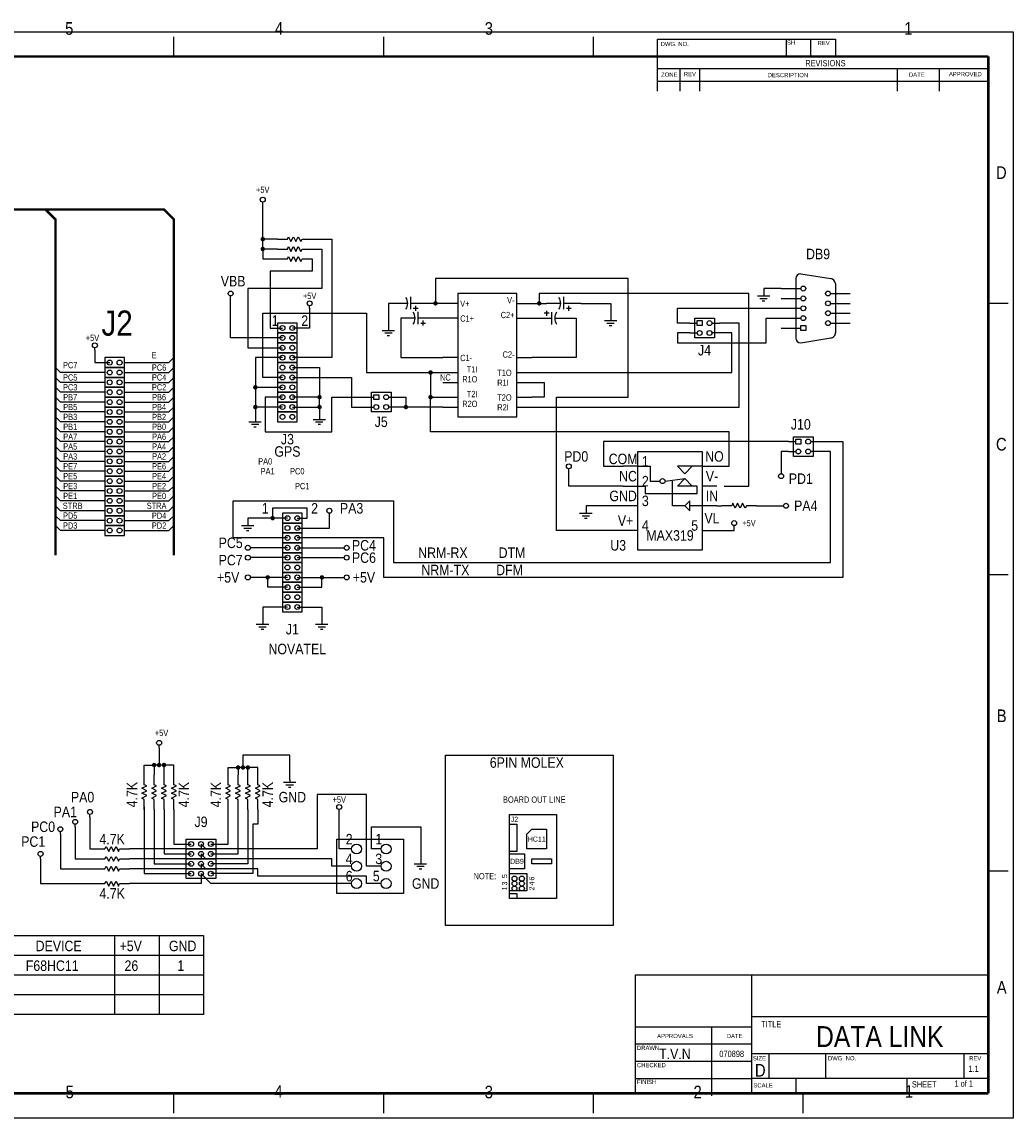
# Model space of a CAD drawing. Extents: x 0 to 3.4, y 0 to 2.22.
# Tile 2 of 2: x 1.39 to 3.4, y 0 to 2.22. Entities that reach past the tile are written whole.
import ezdxf
from ezdxf.enums import TextEntityAlignment as Align

# ---------------------------------------------------------------- set-up
doc = ezdxf.new("R2010")
doc.units = 0
for name, color, linetype in [('BUS', 2, 'CONTINUOUS'), ('NETNAM', 4, 'CONTINUOUS'), ('OUTLIN', 5, 'CONTINUOUS'), ('PINNAM', 6, 'CONTINUOUS'), ('WIRES', 1, 'CONTINUOUS')]:
    doc.layers.add(name, color=color, linetype=linetype)

msp = doc.modelspace()

# ---------------------------------------------------------------- linework, layer by layer
at = {"layer": 'BUS'}
for points in [[(1.88, 1.85), (1.88, 1.855)], [(1.91, 1.78), (1.93, 1.78), (1.932, 1.785), (1.937, 1.775), (1.942, 1.785), (1.947, 1.775), (1.952, 1.785), (1.957, 1.775), (1.96, 1.78), (1.98, 1.78)], [(1.91, 1.76), (1.93, 1.76), (1.932, 1.765), (1.937, 1.755), (1.942, 1.765), (1.947, 1.755), (1.952, 1.765), (1.957, 1.755), (1.96, 1.76), (1.98, 1.76)], [(1.91, 1.74), (1.93, 1.74), (1.932, 1.745), (1.937, 1.735), (1.942, 1.745), (1.947, 1.735), (1.952, 1.745), (1.957, 1.735), (1.96, 1.74), (1.98, 1.74)], [(2.97, 1.71), (3.031, 1.7)], [(2.96, 1.7), (2.96, 1.58)], [(3.04, 1.69), (3.04, 1.59)], [(1.815, 1.66), (1.815, 1.665)], [(2.275, 1.42), (2.395, 1.42), (2.395, 1.67), (2.275, 1.67), (2.275, 1.42)], [(2.882, 1.665), (2.907, 1.665)], [(2.895, 1.67), (2.895, 1.665)], [(2.93, 1.68), (2.97, 1.68)], [(3.03, 1.67), (3.07, 1.67)], [(1.975, 1.64), (1.975, 1.645)], [(2.174, 1.65), (2.145, 1.65)], [(2.18, 1.638), (2.18, 1.663)], [(2.215, 1.65), (2.18, 1.65)], [(2.19, 1.635), (2.19, 1.645)], [(2.275, 1.65), (2.245, 1.65)], [(2.395, 1.65), (2.425, 1.65)], [(2.484, 1.65), (2.455, 1.65)], [(2.49, 1.638), (2.49, 1.663)], [(2.525, 1.65), (2.49, 1.65)], [(2.5, 1.635), (2.5, 1.645)], [(2.887, 1.66), (2.902, 1.66)], [(2.892, 1.655), (2.897, 1.655)], [(2.93, 1.66), (2.97, 1.66)], [(3.03, 1.65), (3.07, 1.65)], [(2.185, 1.64), (2.195, 1.64)], [(2.195, 1.608), (2.195, 1.633)], [(2.46, 1.63), (2.45, 1.63)], [(2.455, 1.635), (2.455, 1.625)], [(2.465, 1.632), (2.465, 1.607)], [(2.495, 1.64), (2.505, 1.64)], [(2.93, 1.64), (2.97, 1.64)], [(3.03, 1.63), (3.07, 1.63)], [(1.95, 1.59), (1.95, 1.61), (1.91, 1.61), (1.91, 1.59), (1.95, 1.59)], [(2.135, 1.6), (2.135, 1.595)], [(2.189, 1.62), (2.16, 1.62)], [(2.23, 1.62), (2.195, 1.62)], [(2.2, 1.61), (2.21, 1.61)], [(2.205, 1.605), (2.205, 1.615)], [(2.275, 1.62), (2.245, 1.62)], [(2.395, 1.62), (2.425, 1.62)], [(2.43, 1.62), (2.465, 1.62)], [(2.471, 1.62), (2.5, 1.62)], [(2.572, 1.615), (2.597, 1.615)], [(2.577, 1.61), (2.592, 1.61)], [(2.582, 1.605), (2.587, 1.605)], [(2.585, 1.62), (2.585, 1.615)], [(2.745, 1.61), (2.76, 1.61)], [(2.755, 1.62), (2.795, 1.62), (2.795, 1.58), (2.755, 1.58), (2.755, 1.62)], [(2.79, 1.61), (2.805, 1.61)], [(2.93, 1.62), (2.97, 1.62)], [(2.93, 1.6), (2.97, 1.6)], [(3.03, 1.61), (3.07, 1.61)], [(1.95, 1.57), (1.95, 1.59), (1.91, 1.59), (1.91, 1.57), (1.95, 1.57)], [(2.122, 1.595), (2.147, 1.595)], [(2.127, 1.59), (2.142, 1.59)], [(2.132, 1.585), (2.137, 1.585)], [(2.745, 1.59), (2.76, 1.59)], [(2.805, 1.59), (2.79, 1.59)], [(2.97, 1.57), (3.031, 1.58)], [(1.54, 1.555), (1.54, 1.56)], [(1.95, 1.55), (1.95, 1.57), (1.91, 1.57), (1.91, 1.55), (1.95, 1.55)], [(1.6, 1.52), (1.6, 1.54), (1.56, 1.54), (1.56, 1.52), (1.6, 1.52)], [(1.95, 1.53), (1.95, 1.55), (1.91, 1.55), (1.91, 1.53), (1.95, 1.53)], [(2.275, 1.54), (2.245, 1.54)], [(2.395, 1.54), (2.425, 1.54)], [(1.6, 1.5), (1.6, 1.52), (1.56, 1.52), (1.56, 1.5), (1.6, 1.5)], [(1.95, 1.51), (1.95, 1.53), (1.91, 1.53), (1.91, 1.51), (1.95, 1.51)], [(1.95, 1.49), (1.95, 1.51), (1.91, 1.51), (1.91, 1.49), (1.95, 1.49)], [(2.245, 1.51), (2.275, 1.51)], [(2.395, 1.51), (2.425, 1.51)], [(1.6, 1.48), (1.6, 1.5), (1.56, 1.5), (1.56, 1.48), (1.6, 1.48)], [(1.95, 1.47), (1.95, 1.49), (1.91, 1.49), (1.91, 1.47), (1.95, 1.47)], [(2.245, 1.49), (2.275, 1.49)], [(2.395, 1.49), (2.425, 1.49)], [(1.6, 1.46), (1.6, 1.48), (1.56, 1.48), (1.56, 1.46), (1.6, 1.46)], [(1.95, 1.45), (1.95, 1.47), (1.91, 1.47), (1.91, 1.45), (1.95, 1.45)], [(2.1, 1.47), (2.14, 1.47), (2.14, 1.43), (2.1, 1.43), (2.1, 1.47)], [(1.6, 1.44), (1.6, 1.46), (1.56, 1.46), (1.56, 1.44), (1.6, 1.44)], [(1.95, 1.43), (1.95, 1.45), (1.91, 1.45), (1.91, 1.43), (1.95, 1.43)], [(2.09, 1.46), (2.105, 1.46)], [(2.135, 1.46), (2.15, 1.46)], [(2.245, 1.46), (2.275, 1.46)], [(2.395, 1.46), (2.425, 1.46)], [(1.6, 1.42), (1.6, 1.44), (1.56, 1.44), (1.56, 1.42), (1.6, 1.42)], [(1.95, 1.41), (1.95, 1.43), (1.91, 1.43), (1.91, 1.41), (1.95, 1.41)], [(2.09, 1.44), (2.105, 1.44)], [(2.15, 1.44), (2.135, 1.44)], [(2.245, 1.44), (2.275, 1.44)], [(2.395, 1.44), (2.425, 1.44)], [(1.6, 1.4), (1.6, 1.42), (1.56, 1.42), (1.56, 1.4), (1.6, 1.4)], [(1.6, 1.38), (1.6, 1.4), (1.56, 1.4), (1.56, 1.38), (1.6, 1.38)], [(1.852, 1.41), (1.877, 1.41)], [(1.857, 1.405), (1.872, 1.405)], [(1.862, 1.4), (1.867, 1.4)], [(1.865, 1.415), (1.865, 1.41)], [(1.982, 1.415), (2.007, 1.415)], [(1.987, 1.41), (2.002, 1.41)], [(1.992, 1.405), (1.997, 1.405)], [(1.995, 1.42), (1.995, 1.415)], [(1.6, 1.36), (1.6, 1.38), (1.56, 1.38), (1.56, 1.36), (1.6, 1.36)], [(2.955, 1.38), (2.995, 1.38), (2.995, 1.34), (2.955, 1.34), (2.955, 1.38)], [(1.6, 1.34), (1.6, 1.36), (1.56, 1.36), (1.56, 1.34), (1.6, 1.34)], [(2.945, 1.37), (2.96, 1.37)], [(2.99, 1.37), (3.005, 1.37)], [(1.6, 1.32), (1.6, 1.34), (1.56, 1.34), (1.56, 1.32), (1.6, 1.32)], [(2.945, 1.35), (2.96, 1.35)], [(3.005, 1.35), (2.99, 1.35)], [(1.6, 1.3), (1.6, 1.32), (1.56, 1.32), (1.56, 1.3), (1.6, 1.3)], [(2.5, 1.31), (2.5, 1.315)], [(2.64, 1.32), (2.61, 1.32)], [(2.64, 1.32), (2.665, 1.32), (2.665, 1.305)], [(2.73, 1.32), (2.72, 1.32), (2.735, 1.305), (2.75, 1.32)], [(2.77, 1.32), (2.73, 1.32)], [(2.77, 1.32), (2.8, 1.32)], [(2.93, 1.31), (2.93, 1.305)], [(1.6, 1.28), (1.6, 1.3), (1.56, 1.3), (1.56, 1.28), (1.6, 1.28)], [(2.665, 1.305), (2.665, 1.29), (2.685, 1.29)], [(2.695, 1.29), (2.735, 1.295)], [(2.735, 1.24), (2.71, 1.24), (2.71, 1.29)], [(2.72, 1.28), (2.735, 1.295), (2.75, 1.28)], [(1.6, 1.26), (1.6, 1.28), (1.56, 1.28), (1.56, 1.26), (1.6, 1.26)], [(2.61, 1.28), (2.655, 1.28), (2.655, 1.265), (2.76, 1.265), (2.76, 1.28), (2.72, 1.28)], [(2.8, 1.28), (2.77, 1.28)], [(1.6, 1.24), (1.6, 1.26), (1.56, 1.26), (1.56, 1.24), (1.6, 1.24)], [(2.8, 1.24), (2.745, 1.24), (2.745, 1.25), (2.735, 1.24), (2.745, 1.23), (2.745, 1.24)], [(2.88, 1.24), (2.86, 1.24), (2.857, 1.235), (2.852, 1.245), (2.847, 1.235), (2.842, 1.245), (2.837, 1.235), (2.832, 1.245), (2.83, 1.24), (2.81, 1.24)], [(1.6, 1.22), (1.6, 1.24), (1.56, 1.24), (1.56, 1.22), (1.6, 1.22)], [(1.96, 1.205), (1.96, 1.225), (1.92, 1.225), (1.92, 1.205), (1.96, 1.205)], [(2.015, 1.22), (2.015, 1.225)], [(2.522, 1.225), (2.547, 1.225)], [(2.535, 1.23), (2.535, 1.225)], [(2.64, 1.24), (2.61, 1.24)], [(2.93, 1.24), (2.935, 1.24)], [(1.6, 1.2), (1.6, 1.22), (1.56, 1.22), (1.56, 1.2), (1.6, 1.2)], [(1.6, 1.18), (1.6, 1.2), (1.56, 1.2), (1.56, 1.18), (1.6, 1.18)], [(1.837, 1.2), (1.862, 1.2)], [(1.85, 1.205), (1.85, 1.2)], [(1.96, 1.185), (1.96, 1.205), (1.92, 1.205), (1.92, 1.185), (1.96, 1.185)], [(2.527, 1.22), (2.542, 1.22)], [(2.532, 1.215), (2.537, 1.215)], [(2.835, 1.195), (2.835, 1.2)], [(1.842, 1.195), (1.857, 1.195)], [(1.847, 1.19), (1.852, 1.19)], [(1.96, 1.165), (1.96, 1.185), (1.92, 1.185), (1.92, 1.165), (1.96, 1.165)], [(2.64, 1.19), (2.61, 1.19)], [(2.77, 1.19), (2.8, 1.19)], [(1.86, 1.155), (1.855, 1.155)], [(1.96, 1.145), (1.96, 1.165), (1.92, 1.165), (1.92, 1.145), (1.96, 1.145)], [(2.04, 1.155), (2.045, 1.155)], [(1.86, 1.135), (1.855, 1.135)], [(1.96, 1.125), (1.96, 1.145), (1.92, 1.145), (1.92, 1.125), (1.96, 1.125)], [(2.04, 1.135), (2.045, 1.135)], [(1.96, 1.105), (1.96, 1.125), (1.92, 1.125), (1.92, 1.105), (1.96, 1.105)], [(1.86, 1.095), (1.855, 1.095)], [(1.96, 1.085), (1.96, 1.105), (1.92, 1.105), (1.92, 1.085), (1.96, 1.085)], [(2.04, 1.095), (2.045, 1.095)], [(1.96, 1.065), (1.96, 1.085), (1.92, 1.085), (1.92, 1.065), (1.96, 1.065)], [(1.96, 1.045), (1.96, 1.065), (1.92, 1.065), (1.92, 1.045), (1.96, 1.045)], [(1.96, 1.025), (1.96, 1.045), (1.92, 1.045), (1.92, 1.025), (1.96, 1.025)], [(1.867, 1), (1.892, 1)], [(1.88, 1.005), (1.88, 1)], [(1.987, 1), (2.012, 1)], [(2, 1.005), (2, 1)], [(1.872, 0.995), (1.887, 0.995)], [(1.877, 0.99), (1.882, 0.99)], [(1.992, 0.995), (2.007, 0.995)], [(1.997, 0.99), (2.002, 0.99)], [(1.67, 0.75), (1.67, 0.755)], [(1.64, 0.625), (1.64, 0.645), (1.635, 0.648), (1.645, 0.653), (1.635, 0.658), (1.645, 0.663), (1.635, 0.668), (1.645, 0.673), (1.64, 0.675), (1.64, 0.695)], [(1.66, 0.625), (1.66, 0.645), (1.655, 0.648), (1.665, 0.653), (1.655, 0.658), (1.665, 0.663), (1.655, 0.668), (1.665, 0.673), (1.66, 0.675), (1.66, 0.695)], [(1.68, 0.625), (1.68, 0.645), (1.675, 0.648), (1.685, 0.653), (1.675, 0.658), (1.685, 0.663), (1.675, 0.668), (1.685, 0.673), (1.68, 0.675), (1.68, 0.695)], [(1.7, 0.625), (1.7, 0.645), (1.695, 0.648), (1.705, 0.653), (1.695, 0.658), (1.705, 0.663), (1.695, 0.668), (1.705, 0.673), (1.7, 0.675), (1.7, 0.695)], [(1.81, 0.625), (1.81, 0.645), (1.805, 0.648), (1.815, 0.653), (1.805, 0.658), (1.815, 0.663), (1.805, 0.668), (1.815, 0.673), (1.81, 0.675), (1.81, 0.695)], [(1.83, 0.625), (1.83, 0.645), (1.825, 0.648), (1.835, 0.653), (1.825, 0.658), (1.835, 0.663), (1.825, 0.668), (1.835, 0.673), (1.83, 0.675), (1.83, 0.695)], [(1.85, 0.625), (1.85, 0.645), (1.845, 0.648), (1.855, 0.653), (1.845, 0.658), (1.855, 0.663), (1.845, 0.668), (1.855, 0.673), (1.85, 0.675), (1.85, 0.695)], [(1.87, 0.625), (1.87, 0.645), (1.865, 0.648), (1.875, 0.653), (1.865, 0.658), (1.875, 0.663), (1.865, 0.668), (1.875, 0.673), (1.87, 0.675), (1.87, 0.695)], [(1.922, 0.68), (1.947, 0.68)], [(1.927, 0.675), (1.942, 0.675)], [(1.932, 0.67), (1.937, 0.67)], [(1.935, 0.685), (1.935, 0.68)], [(2.035, 0.62), (2.035, 0.625)], [(1.53, 0.61), (1.53, 0.615)], [(1.47, 0.575), (1.47, 0.58)], [(1.5, 0.59), (1.5, 0.595)], [(1.54, 0.545), (1.56, 0.545), (1.563, 0.55), (1.568, 0.54), (1.573, 0.55), (1.578, 0.54), (1.583, 0.55), (1.588, 0.54), (1.59, 0.545), (1.61, 0.545)], [(2.06, 0.545), (2.05, 0.545)], [(1.43, 0.525), (1.43, 0.53)], [(1.54, 0.525), (1.56, 0.525), (1.563, 0.53), (1.568, 0.52), (1.573, 0.53), (1.578, 0.52), (1.583, 0.53), (1.588, 0.52), (1.59, 0.525), (1.61, 0.525)], [(2.187, 0.515), (2.212, 0.515)], [(2.2, 0.52), (2.2, 0.515)], [(1.54, 0.505), (1.56, 0.505), (1.563, 0.51), (1.568, 0.5), (1.573, 0.51), (1.578, 0.5), (1.583, 0.51), (1.588, 0.5), (1.59, 0.505), (1.61, 0.505)], [(2.06, 0.51), (2.045, 0.51)], [(2.12, 0.51), (2.105, 0.51)], [(2.192, 0.51), (2.207, 0.51)], [(2.197, 0.505), (2.202, 0.505)], [(1.54, 0.475), (1.56, 0.475), (1.563, 0.48), (1.568, 0.47), (1.573, 0.48), (1.578, 0.47), (1.583, 0.48), (1.588, 0.47), (1.59, 0.475), (1.61, 0.475)], [(2.06, 0.475), (2.045, 0.475)], [(2.12, 0.475), (2.105, 0.475)]]:
    msp.add_lwpolyline(points, dxfattribs=at)
at = {"layer": 'BUS', "const_width": 0.005}
for points in [[(1.26, 1.04), (1.26, 1.82), (1.28, 1.84), (1.68, 1.84), (1.7, 1.82), (1.7, 1.14)], [(1.44, 1.84), (1.46, 1.82), (1.46, 1.14)]]:
    msp.add_lwpolyline(points, dxfattribs=at)
at = {"layer": 'BUS'}
for points in [[(2.76, 1.605), (2.76, 1.615), (2.77, 1.615), (2.77, 1.605), (2.76, 1.605)], [(2.97, 1.595), (2.97, 1.605), (2.98, 1.605), (2.98, 1.595), (2.97, 1.595)], [(2.105, 1.455), (2.105, 1.465), (2.115, 1.465), (2.115, 1.455), (2.105, 1.455)], [(2.96, 1.365), (2.96, 1.375), (2.97, 1.375), (2.97, 1.365), (2.96, 1.365)], [(2.64, 1.15), (2.64, 1.35), (2.77, 1.35), (2.77, 1.15), (2.64, 1.15)], [(1.725, 0.545), (1.725, 0.565), (1.785, 0.565), (1.785, 0.545), (1.725, 0.545)], [(2.03, 0.455), (2.03, 0.565), (2.165, 0.565), (2.165, 0.455), (2.03, 0.455)], [(1.725, 0.525), (1.725, 0.545), (1.785, 0.545), (1.785, 0.525), (1.725, 0.525)], [(1.725, 0.505), (1.725, 0.525), (1.785, 0.525), (1.785, 0.505), (1.725, 0.505)], [(1.725, 0.485), (1.725, 0.505), (1.785, 0.505), (1.785, 0.485), (1.725, 0.485)]]:
    msp.add_lwpolyline(points, close=True, dxfattribs=at)
for centre, radius in [((1.88, 1.86), 0.005), ((1.815, 1.67), 0.005), ((2.975, 1.68), 0.005), ((2.975, 1.66), 0.005), ((3.025, 1.67), 0.005), ((1.975, 1.65), 0.005), ((2.975, 1.64), 0.005), ((3.025, 1.65), 0.005), ((2.975, 1.62), 0.005), ((3.025, 1.63), 0.005), ((1.92, 1.6), 0.005), ((1.94, 1.6), 0.005), ((2.785, 1.61), 0.005), ((3.025, 1.61), 0.005), ((1.92, 1.58), 0.005), ((1.94, 1.58), 0.005), ((2.765, 1.59), 0.005), ((2.785, 1.59), 0.005), ((1.54, 1.565), 0.005), ((1.92, 1.56), 0.005), ((1.94, 1.56), 0.005), ((1.57, 1.53), 0.005), ((1.59, 1.53), 0.005), ((1.92, 1.54), 0.005), ((1.94, 1.54), 0.005), ((1.57, 1.51), 0.005), ((1.59, 1.51), 0.005), ((1.92, 1.52), 0.005), ((1.94, 1.52), 0.005), ((1.57, 1.49), 0.005), ((1.59, 1.49), 0.005), ((1.92, 1.5), 0.005), ((1.94, 1.5), 0.005), ((1.57, 1.47), 0.005), ((1.59, 1.47), 0.005), ((1.92, 1.48), 0.005), ((1.94, 1.48), 0.005), ((1.57, 1.45), 0.005), ((1.59, 1.45), 0.005), ((1.92, 1.46), 0.005), ((1.92, 1.44), 0.005), ((1.94, 1.46), 0.005), ((1.94, 1.44), 0.005), ((2.11, 1.44), 0.005), ((2.13, 1.46), 0.005), ((2.13, 1.44), 0.005), ((1.57, 1.43), 0.005), ((1.59, 1.43), 0.005), ((1.92, 1.42), 0.005), ((1.94, 1.42), 0.005), ((1.57, 1.41), 0.005), ((1.59, 1.41), 0.005), ((1.57, 1.39), 0.005), ((1.59, 1.39), 0.005), ((1.57, 1.37), 0.005), ((1.57, 1.35), 0.005), ((1.59, 1.37), 0.005), ((1.59, 1.35), 0.005), ((2.965, 1.35), 0.005), ((2.985, 1.37), 0.005), ((2.985, 1.35), 0.005), ((1.57, 1.33), 0.005), ((1.59, 1.33), 0.005), ((1.57, 1.31), 0.005), ((1.59, 1.31), 0.005), ((2.5, 1.32), 0.005), ((1.57, 1.29), 0.005), ((1.59, 1.29), 0.005), ((2.69, 1.29), 0.005), ((2.93, 1.3), 0.005), ((1.57, 1.27), 0.005), ((1.59, 1.27), 0.005), ((1.57, 1.25), 0.005), ((1.59, 1.25), 0.005), ((2.94, 1.24), 0.005), ((1.57, 1.23), 0.005), ((1.59, 1.23), 0.005), ((2.015, 1.23), 0.005), ((1.57, 1.21), 0.005), ((1.59, 1.21), 0.005), ((1.93, 1.215), 0.005), ((1.93, 1.195), 0.005), ((1.95, 1.215), 0.005), ((1.95, 1.195), 0.005), ((2.835, 1.205), 0.005), ((1.57, 1.19), 0.005), ((1.59, 1.19), 0.005), ((1.93, 1.175), 0.005), ((1.95, 1.175), 0.005), ((1.85, 1.155), 0.005), ((1.93, 1.155), 0.005), ((1.95, 1.155), 0.005), ((2.05, 1.155), 0.005), ((1.85, 1.135), 0.005), ((1.93, 1.135), 0.005), ((1.95, 1.135), 0.005), ((2.05, 1.135), 0.005), ((1.93, 1.115), 0.005), ((1.95, 1.115), 0.005), ((1.85, 1.095), 0.005), ((1.93, 1.095), 0.005), ((1.95, 1.095), 0.005), ((2.05, 1.095), 0.005), ((1.93, 1.075), 0.005), ((1.95, 1.075), 0.005), ((1.93, 1.055), 0.005), ((1.95, 1.055), 0.005), ((1.93, 1.035), 0.005), ((1.95, 1.035), 0.005), ((1.67, 0.76), 0.005), ((1.53, 0.62), 0.005), ((2.035, 0.63), 0.005), ((1.5, 0.6), 0.005), ((1.47, 0.585), 0.005), ((1.735, 0.555), 0.005), ((1.755, 0.555), 0.005), ((1.775, 0.555), 0.005), ((2.07, 0.545), 0.01), ((2.13, 0.545), 0.01), ((1.43, 0.535), 0.005), ((1.735, 0.535), 0.005), ((1.755, 0.535), 0.005), ((1.775, 0.535), 0.005), ((1.735, 0.515), 0.005), ((1.755, 0.515), 0.005), ((1.775, 0.515), 0.005), ((2.07, 0.51), 0.01), ((2.13, 0.51), 0.01), ((1.735, 0.495), 0.005), ((1.755, 0.495), 0.005), ((1.775, 0.495), 0.005), ((2.07, 0.475), 0.01), ((2.13, 0.475), 0.01)]:
    msp.add_circle(centre, radius, dxfattribs=at)
for centre, radius, start, end in [((2.97, 1.7), 0.01, 90, 180), ((3.03, 1.69), 0.01, 0, 90), ((2.152, 1.65), 0.0216, 326.3099, 33.6901), ((2.462, 1.65), 0.0216, 326.3099, 33.6901), ((2.167, 1.62), 0.0216, 326.3099, 33.6901), ((2.493, 1.62), 0.0216, 146.3099, 213.6901), ((2.97, 1.58), 0.01, 180, 270), ((3.03, 1.59), 0.01, 270, 6.3402)]:
    msp.add_arc(centre, radius, start, end, dxfattribs=at)
at = {"layer": 'OUTLIN'}
for points in [[(3.4, 0), (0, 0), (0, 2.2), (3.4, 2.2), (3.4, 0)], [(1.7, 2.15), (1.7, 2.19)], [(2.125, 2.15), (2.125, 2.19)], [(2.55, 2.15), (2.55, 2.19)], [(2.68, 2.08), (2.68, 2.185), (3.04, 2.185), (3.04, 2.15)], [(2.94, 2.185), (2.94, 2.15)], [(2.99, 2.15), (2.99, 2.185)], [(3.35, 2.125), (2.68, 2.125)], [(2.725, 2.125), (2.725, 2.08)], [(2.765, 2.125), (2.765, 2.08)], [(3.165, 2.125), (3.165, 2.08)], [(3.25, 2.125), (3.25, 2.08)], [(3.351, 2.118), (3.351, 1.902)], [(2.68, 2.1), (3.35, 2.1)], [(3.39, 1.65), (3.35, 1.65)], [(3.39, 1.1), (3.35, 1.1)], [(3.39, 0.5), (3.35, 0.5)], [(2.635, 0.29), (3.35, 0.29)], [(2.635, 0.05), (2.635, 0.29)], [(2.87, 0.29), (2.87, 0.05)], [(3.35, 0.205), (2.87, 0.205)], [(2.635, 0.185), (2.87, 0.185)], [(2.79, 0.045), (2.79, 0.185)], [(2.87, 0.15), (2.635, 0.15)], [(2.635, 0.115), (2.87, 0.115)], [(3.35, 0.13), (2.87, 0.13)], [(2.905, 0.13), (2.905, 0.08)], [(3.02, 0.13), (3.02, 0.08)], [(3.3, 0.13), (3.3, 0.08)], [(2.635, 0.08), (2.87, 0.08)], [(3.349, 0.08), (2.87, 0.08)], [(2.96, 0.08), (2.96, 0.05)], [(3.185, 0.08), (3.185, 0.05)], [(1.7, 0.01), (1.7, 0.05)], [(2.125, 0.01), (2.125, 0.05)], [(2.55, 0.01), (2.55, 0.05)], [(2.975, 0.01), (2.975, 0.05)]]:
    msp.add_lwpolyline(points, dxfattribs=at)
at = {"layer": 'OUTLIN', "const_width": 0.005}
for points in [[(3.35, 0.05), (0.05, 0.05), (0.05, 2.15), (3.35, 2.15)], [(3.35, 0.05), (3.35, 2.15)]]:
    msp.add_lwpolyline(points, dxfattribs=at)
at = {"layer": 'PINNAM'}
for points in [[(2.25, 0.39), (2.25, 0.735), (2.59, 0.735), (2.59, 0.39), (2.25, 0.39)], [(2.38, 0.445), (2.38, 0.615), (2.475, 0.615), (2.475, 0.445), (2.38, 0.445)], [(2.38, 0.54), (2.38, 0.595), (2.395, 0.595), (2.395, 0.54), (2.38, 0.54)], [(2.38, 0.505), (2.38, 0.535), (2.41, 0.535), (2.41, 0.505), (2.38, 0.505)], [(2.425, 0.515), (2.425, 0.525), (2.465, 0.525), (2.465, 0.515), (2.425, 0.515)], [(2.38, 0.46), (2.38, 0.495), (2.415, 0.495), (2.415, 0.46), (2.38, 0.46)], [(2.38, 0.445), (2.38, 0.455), (2.395, 0.455), (2.395, 0.445), (2.38, 0.445)]]:
    msp.add_lwpolyline(points, close=True, dxfattribs=at)
for points in [[(2.415, 0.575), (2.425, 0.585), (2.455, 0.585), (2.455, 0.545), (2.415, 0.545), (2.415, 0.575)], [(1.26, 0.21), (1.26, 0.37), (1.76, 0.37), (1.76, 0.21), (1.26, 0.21)], [(1.58, 0.37), (1.58, 0.21)], [(1.67, 0.37), (1.67, 0.21)], [(1.26, 0.33), (1.76, 0.33)], [(1.26, 0.29), (1.76, 0.29)], [(1.26, 0.25), (1.76, 0.25)]]:
    msp.add_lwpolyline(points, dxfattribs=at)
for centre in [(2.39, 0.485), (2.405, 0.485), (2.39, 0.475), (2.39, 0.465), (2.405, 0.475), (2.405, 0.465)]:
    msp.add_circle(centre, 0.005, dxfattribs=at)
at = {"layer": 'WIRES'}
for points in [[(1.88, 1.76), (1.88, 1.78), (1.88, 1.85)], [(1.91, 1.78), (1.88, 1.78)], [(1.98, 1.78), (2.02, 1.78), (2.02, 1.54), (1.94, 1.54)], [(1.98, 1.76), (2, 1.76), (2, 1.68), (1.85, 1.68), (1.85, 1.56), (1.92, 1.56)], [(1.91, 1.76), (1.88, 1.76), (1.88, 1.74), (1.91, 1.74)], [(1.98, 1.74), (1.98, 1.715), (1.895, 1.715), (1.895, 1.6), (1.92, 1.6)], [(2.61, 1.19), (2.475, 1.19), (2.475, 1.46), (2.62, 1.46), (2.62, 1.7), (2.23, 1.7), (2.23, 1.65)], [(2.815, 1.28), (2.865, 1.28), (2.865, 1.67), (2.44, 1.67), (2.44, 1.65)], [(2.93, 1.68), (2.895, 1.68), (2.895, 1.67)], [(1.92, 1.58), (1.815, 1.58), (1.815, 1.66)], [(2.145, 1.65), (2.135, 1.65), (2.135, 1.6)], [(2.245, 1.65), (2.23, 1.65), (2.215, 1.65)], [(2.425, 1.65), (2.44, 1.65), (2.455, 1.65)], [(2.525, 1.65), (2.585, 1.65), (2.585, 1.62)], [(1.92, 1.5), (1.88, 1.5), (1.88, 1.63), (2.09, 1.63), (2.09, 1.51), (2.22, 1.51), (2.245, 1.51)], [(1.975, 1.64), (1.975, 1.6), (1.94, 1.6)], [(2.745, 1.61), (2.72, 1.61), (2.72, 1.64), (2.93, 1.64)], [(2.16, 1.62), (2.16, 1.54), (2.245, 1.54)], [(2.245, 1.62), (2.23, 1.62)], [(2.5, 1.62), (2.515, 1.62), (2.515, 1.54), (2.425, 1.54)], [(2.425, 1.62), (2.43, 1.62)], [(2.425, 1.44), (2.845, 1.44), (2.845, 1.61), (2.805, 1.61)], [(2.745, 1.59), (2.72, 1.59), (2.72, 1.57), (2.9, 1.57), (2.9, 1.62), (2.93, 1.62)], [(2.425, 1.51), (2.83, 1.51), (2.83, 1.59), (2.805, 1.59)], [(1.54, 1.555), (1.54, 1.53), (1.57, 1.53)], [(1.6, 1.53), (1.69, 1.53), (1.7, 1.54)], [(1.92, 1.54), (1.865, 1.54), (1.865, 1.48), (1.865, 1.44), (1.865, 1.415)], [(1.56, 1.51), (1.47, 1.51), (1.46, 1.52)], [(1.6, 1.51), (1.69, 1.51), (1.7, 1.52)], [(1.94, 1.52), (1.995, 1.52), (1.995, 1.46), (1.94, 1.46)], [(2.22, 1.51), (2.22, 1.46), (2.245, 1.46)], [(1.56, 1.49), (1.47, 1.49), (1.46, 1.5)], [(1.6, 1.49), (1.69, 1.49), (1.7, 1.5)], [(1.94, 1.5), (2.06, 1.5), (2.06, 1.44), (2.09, 1.44)], [(2.425, 1.49), (2.45, 1.49), (2.45, 1.46), (2.425, 1.46)], [(1.56, 1.47), (1.47, 1.47), (1.46, 1.48)], [(1.6, 1.47), (1.69, 1.47), (1.7, 1.48)], [(1.865, 1.48), (1.92, 1.48)], [(1.56, 1.45), (1.47, 1.45), (1.46, 1.46)], [(1.6, 1.45), (1.69, 1.45), (1.7, 1.46)], [(1.92, 1.46), (1.885, 1.46), (1.885, 1.39), (2.02, 1.39), (2.02, 1.46), (2.09, 1.46)], [(1.94, 1.44), (1.995, 1.44), (1.995, 1.46)], [(2.15, 1.46), (2.17, 1.46), (2.17, 1.44), (2.15, 1.44)], [(2.8, 1.32), (2.825, 1.32), (2.825, 1.39), (2.22, 1.39), (2.22, 1.46)], [(1.56, 1.43), (1.47, 1.43), (1.46, 1.44)], [(1.6, 1.43), (1.69, 1.43), (1.7, 1.44)], [(1.92, 1.44), (1.865, 1.44)], [(1.995, 1.44), (1.995, 1.42), (1.995, 1.415)], [(2.245, 1.44), (2.17, 1.44)], [(1.56, 1.41), (1.47, 1.41), (1.46, 1.42)], [(1.56, 1.39), (1.47, 1.39), (1.46, 1.4)], [(1.6, 1.41), (1.69, 1.41), (1.7, 1.42)], [(1.6, 1.39), (1.69, 1.39), (1.7, 1.4)], [(1.56, 1.37), (1.47, 1.37), (1.46, 1.38)], [(1.6, 1.37), (1.69, 1.37), (1.7, 1.38)], [(1.56, 1.35), (1.47, 1.35), (1.46, 1.36)], [(1.6, 1.35), (1.69, 1.35), (1.7, 1.36)], [(3.005, 1.37), (3.055, 1.37), (3.055, 1.095), (2.125, 1.095), (2.125, 1.175), (1.95, 1.175)], [(2.945, 1.37), (2.57, 1.37), (2.57, 1.32), (2.61, 1.32)], [(1.56, 1.33), (1.47, 1.33), (1.46, 1.34)], [(1.6, 1.33), (1.69, 1.33), (1.7, 1.34)], [(1.93, 1.175), (1.82, 1.175), (1.82, 1.25), (2.145, 1.25), (2.145, 1.125), (3.03, 1.125), (3.03, 1.35), (3.005, 1.35)], [(2.945, 1.35), (2.93, 1.35), (2.93, 1.31)], [(1.56, 1.31), (1.47, 1.31), (1.46, 1.32)], [(1.6, 1.31), (1.69, 1.31), (1.7, 1.32)], [(2.61, 1.28), (2.5, 1.28), (2.5, 1.31)], [(1.56, 1.29), (1.47, 1.29), (1.46, 1.3)], [(1.6, 1.29), (1.69, 1.29), (1.7, 1.3)], [(1.56, 1.27), (1.47, 1.27), (1.46, 1.28)], [(1.6, 1.27), (1.69, 1.27), (1.7, 1.28)], [(1.56, 1.25), (1.47, 1.25), (1.46, 1.26)], [(1.6, 1.25), (1.69, 1.25), (1.7, 1.26)], [(1.56, 1.23), (1.47, 1.23), (1.46, 1.24)], [(1.6, 1.23), (1.69, 1.23), (1.7, 1.24)], [(1.95, 1.215), (1.97, 1.215), (1.97, 1.235), (1.9, 1.235), (1.9, 1.215)], [(2.61, 1.24), (2.535, 1.24), (2.535, 1.23)], [(2.8, 1.24), (2.81, 1.24)], [(2.88, 1.24), (2.93, 1.24)], [(1.56, 1.21), (1.47, 1.21), (1.46, 1.22)], [(1.56, 1.19), (1.47, 1.19), (1.46, 1.2)], [(1.6, 1.21), (1.69, 1.21), (1.7, 1.22)], [(1.6, 1.19), (1.69, 1.19), (1.7, 1.2)], [(1.93, 1.215), (1.9, 1.215), (1.85, 1.215), (1.85, 1.205)], [(1.95, 1.195), (2.015, 1.195), (2.015, 1.22)], [(2.8, 1.19), (2.835, 1.19), (2.835, 1.195)], [(1.93, 1.155), (1.86, 1.155)], [(1.95, 1.155), (2.04, 1.155)], [(1.93, 1.135), (1.86, 1.135)], [(1.95, 1.135), (2.04, 1.135)], [(1.93, 1.095), (1.89, 1.095), (1.86, 1.095)], [(1.93, 1.075), (1.89, 1.075), (1.89, 1.095)], [(1.95, 1.075), (2, 1.075), (2, 1.095)], [(1.95, 1.095), (2, 1.095), (2.04, 1.095)], [(1.93, 1.035), (1.88, 1.035), (1.88, 1.005)], [(1.95, 1.035), (2, 1.035), (2, 1.005)], [(1.67, 0.75), (1.67, 0.715)], [(1.935, 0.685), (1.935, 0.735), (1.84, 0.735), (1.84, 0.71)], [(1.64, 0.695), (1.64, 0.715), (1.66, 0.715), (1.66, 0.695)], [(1.68, 0.695), (1.68, 0.715), (1.67, 0.715), (1.66, 0.715)], [(1.7, 0.695), (1.7, 0.715), (1.68, 0.715)], [(1.81, 0.695), (1.81, 0.71), (1.83, 0.71), (1.83, 0.695)], [(1.87, 0.695), (1.87, 0.71), (1.85, 0.71), (1.84, 0.71), (1.83, 0.71)], [(1.85, 0.695), (1.85, 0.71)], [(2.105, 0.51), (2.09, 0.51), (2.09, 0.655), (1.99, 0.655), (1.99, 0.545), (1.89, 0.545), (1.87, 0.545), (1.765, 0.545), (1.755, 0.555), (1.755, 0.55), (1.755, 0.545), (1.61, 0.545)], [(1.64, 0.63), (1.64, 0.625), (1.64, 0.495), (1.735, 0.495)], [(1.66, 0.625), (1.66, 0.515), (1.735, 0.515)], [(1.68, 0.625), (1.68, 0.535), (1.735, 0.535)], [(1.7, 0.625), (1.7, 0.555), (1.735, 0.555)], [(1.775, 0.555), (1.81, 0.555), (1.81, 0.625)], [(1.775, 0.535), (1.83, 0.535), (1.83, 0.625)], [(1.85, 0.625), (1.85, 0.515), (1.775, 0.515)], [(1.87, 0.625), (1.87, 0.595), (1.86, 0.595), (1.86, 0.495), (1.775, 0.495)], [(1.53, 0.61), (1.53, 0.545), (1.54, 0.545)], [(2.05, 0.545), (2.035, 0.545), (2.035, 0.62)], [(1.5, 0.59), (1.5, 0.525), (1.54, 0.525)], [(2.12, 0.545), (2.1, 0.545), (2.1, 0.59), (2.2, 0.59), (2.2, 0.52)], [(1.47, 0.575), (1.47, 0.505), (1.54, 0.505)], [(2.045, 0.51), (2.02, 0.51), (2.02, 0.525), (1.765, 0.525), (1.755, 0.535), (1.755, 0.53), (1.755, 0.525), (1.61, 0.525)], [(1.43, 0.525), (1.43, 0.475), (1.54, 0.475)], [(2.105, 0.475), (2.09, 0.475), (2.09, 0.49), (1.87, 0.49), (1.87, 0.505), (1.765, 0.505), (1.755, 0.515), (1.755, 0.51), (1.755, 0.505), (1.61, 0.505)], [(2.045, 0.475), (1.87, 0.475), (1.775, 0.475), (1.755, 0.495), (1.755, 0.49), (1.755, 0.475), (1.61, 0.475)]]:
    msp.add_lwpolyline(points, dxfattribs=at)
at = {"layer": 'WIRES', "const_width": 0.005}
for points in [[(1.878, 1.78, 1), (1.882, 1.78, 1)], [(1.878, 1.76, 1), (1.882, 1.76, 1)], [(2.228, 1.65, 1), (2.232, 1.65, 1)], [(2.438, 1.65, 1), (2.442, 1.65, 1)], [(2.218, 1.51, 1), (2.222, 1.51, 1)], [(1.863, 1.48, 1), (1.867, 1.48, 1)], [(1.863, 1.44, 1), (1.867, 1.44, 1)], [(1.993, 1.46, 1), (1.997, 1.46, 1)], [(1.993, 1.44, 1), (1.997, 1.44, 1)], [(2.168, 1.44, 1), (2.172, 1.44, 1)], [(2.218, 1.46, 1), (2.222, 1.46, 1)], [(1.898, 1.215, 1), (1.902, 1.215, 1)], [(1.888, 1.095, 1), (1.892, 1.095, 1)], [(1.998, 1.095, 1), (2.002, 1.095, 1)], [(1.658, 0.715, 1), (1.662, 0.715, 1)], [(1.668, 0.715, 1), (1.672, 0.715, 1)], [(1.678, 0.715, 1), (1.682, 0.715, 1)], [(1.828, 0.71, 1), (1.832, 0.71, 1)], [(1.838, 0.71, 1), (1.842, 0.71, 1)], [(1.848, 0.71, 1), (1.852, 0.71, 1)]]:
    msp.add_lwpolyline(points, format="xyb", close=True, dxfattribs=at)

# ---------------------------------------------------------------- texts
at = {"layer": 'NETNAM', "width": 0.88}
for s, height, p in [('+5V', 0.01275, (1.88, 1.88)), ('+5V', 0.01275, (1.975, 1.665)), ('+5V', 0.01275, (1.535, 1.58)), ('PC7', 0.01275, (1.49, 1.525)), ('E', 0.0127, (1.66, 1.545)), ('PC6', 0.01275, (1.67, 1.52)), ('PC5', 0.01275, (1.49, 1.5)), ('PC3', 0.01275, (1.49, 1.48)), ('PC4', 0.01275, (1.67, 1.5)), ('PC2', 0.01275, (1.67, 1.48)), ('PB7', 0.01275, (1.49, 1.46)), ('PB6', 0.01275, (1.67, 1.46)), ('PB5', 0.01275, (1.49, 1.44)), ('PB4', 0.01275, (1.67, 1.44)), ('PB3', 0.01275, (1.49, 1.42)), ('PB2', 0.01275, (1.67, 1.42)), ('PB1', 0.01275, (1.49, 1.4)), ('PB0', 0.01275, (1.67, 1.4)), ('PA7', 0.01275, (1.49, 1.38)), ('PA6', 0.01275, (1.67, 1.38)), ('PA5', 0.01275, (1.49, 1.36)), ('PA4', 0.01275, (1.67, 1.36)), ('PA3', 0.01275, (1.49, 1.34)), ('PA2', 0.01275, (1.67, 1.34)), ('PA0', 0.01275, (1.885, 1.33)), ('COM', 0.02125, (2.61, 1.335)), ('NO', 0.02125, (2.795, 1.34)), ('PE7', 0.01275, (1.49, 1.32)), ('PE6', 0.01275, (1.67, 1.32)), ('PA1', 0.01275, (1.89, 1.31)), ('PC0', 0.01275, (1.95, 1.31)), ('NC', 0.02125, (2.62, 1.3)), ('V-', 0.02125, (2.79, 1.3)), ('PE5', 0.01275, (1.49, 1.3)), ('PE3', 0.01275, (1.49, 1.28)), ('PE4', 0.01275, (1.67, 1.3)), ('PE2', 0.01275, (1.67, 1.28)), ('PC1', 0.01275, (1.96, 1.28)), ('PE1', 0.01275, (1.49, 1.26)), ('PE0', 0.01275, (1.67, 1.26)), ('GND', 0.02125, (2.61, 1.26)), ('IN', 0.02125, (2.79, 1.26)), ('STRB', 0.01275, (1.495, 1.24)), ('STRA', 0.01275, (1.665, 1.24)), ('PA3', 0.02125, (2.06, 1.235)), ('PD5', 0.01275, (1.49, 1.22)), ('PD4', 0.01275, (1.67, 1.22)), ('V+', 0.02125, (2.615, 1.21)), ('VL', 0.02125, (2.79, 1.215)), ('PD3', 0.01275, (1.49, 1.2)), ('PD2', 0.01275, (1.67, 1.2)), ('+5V', 0.01275, (2.865, 1.205)), ('NRM-RX', 0.02125, (2.245, 1.145)), ('DTM', 0.02125, (2.385, 1.145)), ('NRM-TX', 0.02125, (2.25, 1.11)), ('DFM', 0.02125, (2.38, 1.11)), ('+5V', 0.01275, (1.675, 0.78)), ('+5V', 0.01275, (2.035, 0.645)), ('2', 0.0213, (2.055, 0.565)), ('1', 0.0213, (2.115, 0.565)), ('4', 0.0213, (2.055, 0.525)), ('3', 0.0213, (2.115, 0.525)), ('6', 0.0213, (2.055, 0.49)), ('5', 0.0213, (2.11, 0.49)), ('DATA LINK', 0.0425, (3.13, 0.165)), ('T.V.N', 0.02125, (2.715, 0.13)), ('070898', 0.01275, (2.83, 0.13))]:
    msp.add_text(s, height=height, dxfattribs=at).set_placement(p, align=Align.MIDDLE)
at = {"layer": 'OUTLIN', "width": 0.88}
for s, p in [('3', (2.338, 2.194)), ('5', (1.488, 2.194)), ('4', (1.913, 2.194)), ('1', (3.188, 2.194)), ('5', (1.489, 0.04)), ('4', (1.912, 0.041)), ('3', (2.338, 0.04)), ('2', (2.761, 0.04)), ('1', (3.189, 0.041))]:
    msp.add_text(s, height=0.0255, dxfattribs=at).set_placement(p, align=Align.CENTER)
for s, height, p in [('DWG. NO.', 0.0085, (2.686, 2.171)), ('SH', 0.0085, (2.942, 2.174)), ('REV', 0.0085, (3.004, 2.173)), ('REVISIONS', 0.01275, (2.979, 2.13)), ('ZONE', 0.0085, (2.687, 2.109)), ('REV', 0.0085, (2.733, 2.11)), ('DESCRIPTION', 0.0085, (2.903, 2.108)), ('DATE', 0.0085, (3.189, 2.109)), ('APPROVED', 0.0085, (3.27, 2.11)), ('APPROVALS', 0.0085, (2.679, 0.162)), ('DATE', 0.0085, (2.82, 0.162)), ('DRAWN', 0.0085, (2.638, 0.138)), ('CHECKED', 0.0085, (2.638, 0.103)), ('SIZE', 0.0085, (2.873, 0.117)), ('DWG  NO.', 0.0085, (3.025, 0.117)), ('REV', 0.0085, (3.311, 0.117)), ('D', 0.0255, (2.877, 0.084)), ('FINISH', 0.0085, (2.638, 0.069)), ('SCALE', 0.0085, (2.874, 0.062)), ('SHEET', 0.01275, (3.195, 0.062))]:
    msp.add_text(s, height=height, dxfattribs=at).set_placement(p)
for s, p in [('D', (3.387, 1.902)), ('C', (3.387, 1.352)), ('B', (3.387, 0.802)), ('A', (3.387, 0.252))]:
    msp.add_text(s, height=0.0255, dxfattribs=at).set_placement(p, align=Align.RIGHT)
msp.add_text('TITLE', height=0.01275, dxfattribs=at).set_placement((2.91, 0.19), align=Align.MIDDLE)
at = {"layer": 'PINNAM', "width": 0.88}
for s, height, p in [('DB9', 0.02125, (3.005, 1.75)), ('VBB', 0.02125, (1.82, 1.695)), ('J2', 0.051, (1.585, 1.61)), ('1', 0.0213, (1.905, 1.615)), ('2', 0.0213, (1.965, 1.615)), ('J4', 0.02125, (2.775, 1.555)), ('NC', 0.01275, (2.25, 1.5)), ('J5', 0.02125, (2.12, 1.41)), ('J10', 0.02125, (2.97, 1.405)), ('J3', 0.02125, (1.93, 1.375)), ('GPS', 0.02125, (1.93, 1.35)), ('PD0', 0.02125, (2.515, 1.34)), ('1', 0.0213, (2.655, 1.33)), ('2', 0.0213, (2.655, 1.29)), ('PD1', 0.02125, (2.97, 1.295)), ('1', 0.0213, (1.885, 1.235)), ('2', 0.0213, (1.985, 1.235)), ('3', 0.0213, (2.655, 1.25)), ('PA4', 0.02125, (2.98, 1.24)), ('4', 0.0213, (2.655, 1.2)), ('5', 0.0213, (2.755, 1.2)), ('PC5', 0.02125, (1.815, 1.165)), ('MAX319', 0.02125, (2.705, 1.18)), ('PC4', 0.02125, (2.085, 1.16)), ('U3', 0.02125, (2.6, 1.16)), ('PC7', 0.02125, (1.815, 1.13)), ('PC6', 0.02125, (2.085, 1.135)), ('+5V', 0.02125, (1.81, 1.095)), ('+5V', 0.02125, (2.085, 1.095)), ('J1', 0.02125, (1.94, 0.99)), ('NOVATEL', 0.02125, (1.95, 0.95)), ('6PIN MOLEX', 0.02125, (2.415, 0.72)), ('PA0', 0.02125, (1.515, 0.65)), ('GND', 0.02125, (1.94, 0.65)), ('BOARD OUT LINE', 0.01275, (2.43, 0.645)), ('PA1', 0.02125, (1.48, 0.62)), ('PC0', 0.02125, (1.435, 0.59)), ('J9', 0.02125, (1.755, 0.6)), ('J2', 0.0102, (2.39, 0.605)), ('4.7K', 0.02125, (1.575, 0.565)), ('PC1', 0.02125, (1.415, 0.56)), ('HC11', 0.0102, (2.435, 0.565)), ('DB9', 0.0102, (2.395, 0.52)), ('GND', 0.02125, (2.21, 0.475)), ('NOTE:', 0.01275, (2.33, 0.49)), ('4.7K', 0.02125, (1.575, 0.455)), ('1.1', 0.01275, (3.32, 0.1)), ('1 of 1', 0.01275, (3.3, 0.07))]:
    msp.add_text(s, height=height, dxfattribs=at).set_placement(p, align=Align.MIDDLE)
for s, height, p in [('V+', 0.01275, (2.28, 1.643)), ('C1+', 0.01275, (2.28, 1.613)), ('C1-', 0.01275, (2.28, 1.533)), ('T1O', 0.01275, (2.355, 1.503)), ('R1I', 0.01275, (2.355, 1.483)), ('T2O', 0.01275, (2.355, 1.453)), ('R2I', 0.01275, (2.355, 1.433)), ('DEVICE', 0.02125, (1.42, 0.338)), ('+5V', 0.02125, (1.59, 0.338)), ('GND', 0.02125, (1.69, 0.338)), ('F68HC11', 0.02125, (1.4, 0.298)), ('26', 0.02125, (1.6, 0.298)), (' 1', 0.02125, (1.7, 0.298))]:
    msp.add_text(s, height=height, dxfattribs=at).set_placement(p)
for s, p in [('V-', (2.39, 1.65)), ('C2+', (2.39, 1.62)), ('C2-', (2.39, 1.54)), ('T1I', (2.315, 1.51)), ('R1O', (2.315, 1.49)), ('T2I', (2.315, 1.46)), ('R2O', (2.315, 1.44))]:
    msp.add_text(s, height=0.01275, dxfattribs=at).set_placement(p, align=Align.RIGHT)
for s, height, p in [('4.7K', 0.02125, (1.615, 0.655)), ('4.7K', 0.02125, (1.72, 0.655)), ('4.7K', 0.02125, (1.785, 0.655)), ('4.7K', 0.02125, (1.89, 0.655)), ('5', 0.0102, (2.37, 0.49)), ('3', 0.0102, (2.37, 0.475)), ('1', 0.0102, (2.37, 0.465)), ('6', 0.0102, (2.425, 0.485)), ('2', 0.0102, (2.425, 0.465)), ('4', 0.0102, (2.425, 0.475))]:
    msp.add_text(s, height=height, rotation=90, dxfattribs=at).set_placement(p, align=Align.MIDDLE)

doc.saveas('drawing.dxf')
